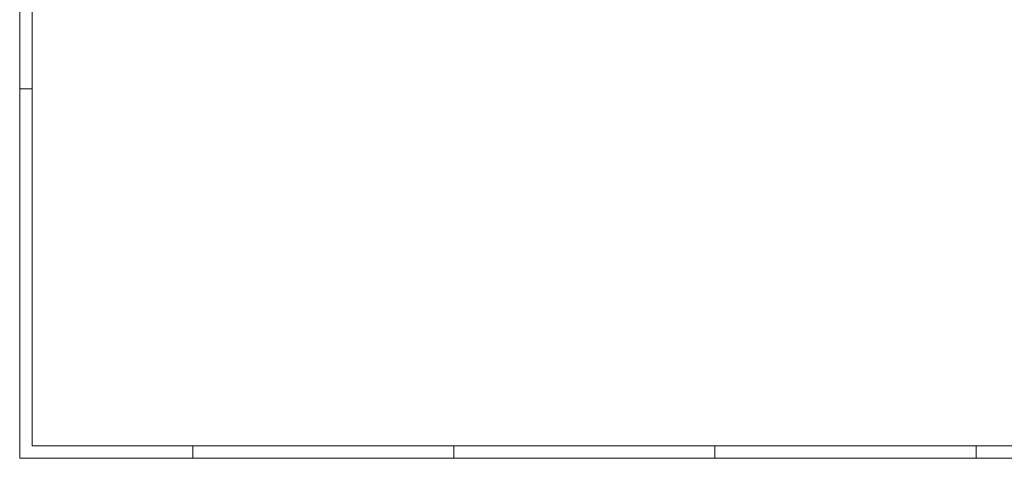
# Model space of a CAD drawing. Header units: metres. Extents: x -167 to -48, y -1901 to -1817.
# Tile 1 of 55: x -167 to -88, y -1901 to -1866. Entities that reach past the tile are written whole.
import ezdxf

# ---------------------------------------------------------------- set-up
doc = ezdxf.new("R2010")
doc.units = ezdxf.units.M
doc.header["$MEASUREMENT"] = 0
doc.layers.add('Level 1', color=1, linetype='Continuous', lineweight=0)

msp = doc.modelspace()

# ---------------------------------------------------------------- linework, layer by layer
at = {"layer": 'Level 1', "color": 1, "linetype": 'Continuous', "lineweight": 0}
for p, q in [((-166.778, -1817.381), (-166.778, -1901.467)), ((-166.772, -1871.765), (-165.772, -1871.765)), ((-152.867, -1901.47), (-152.867, -1900.469)), ((-131.867, -1901.47), (-131.867, -1900.469)), ((-110.867, -1901.47), (-110.867, -1900.469)), ((-89.867, -1901.47), (-89.867, -1900.469)), ((-47.881, -1901.467), (-166.781, -1901.467))]:
    msp.add_line(p, q, dxfattribs=at)
at = {"layer": 'Level 1', "color": 11, "linetype": 'Continuous', "lineweight": 0}
for p, q in [((-165.778, -1900.467), (-165.778, -1818.381)), ((-48.882, -1900.467), (-165.781, -1900.467))]:
    msp.add_line(p, q, dxfattribs=at)

doc.saveas('drawing.dxf')
